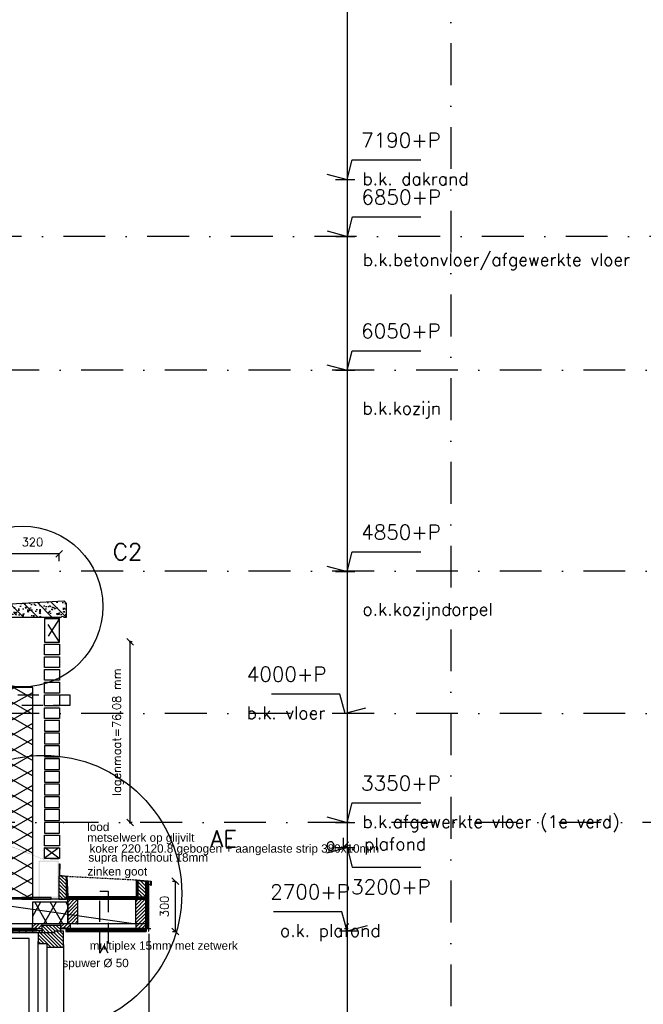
# Model space of a CAD drawing. Extents: x 0 to 259347, y 0 to 198427.
# Tile 50 of 54: x 136779 to 140505, y 94709 to 100590. Entities that reach past the tile are written whole.
import ezdxf
from ezdxf.enums import TextEntityAlignment as Align

# ---------------------------------------------------------------- set-up
doc = ezdxf.new("R2010")
doc.units = 0
doc.header["$LTSCALE"] = 20
doc.header["$MEASUREMENT"] = 0
doc.header["$PDSIZE"] = -1
for name, pattern in [('DASHDOT', [25, 12.5, -6.25, 0, -6.25]), ('DD1', [2.66667, 1.66667, -0.5, 0, -0.5]), ('HIDDEN', [9.375, 6.25, -3.125]), ('HIDDENX2', [0.75, 0.5, -0.25])]:
    doc.linetypes.add(name, pattern=pattern)
doc.layers.get('0').update_dxf_attribs({"linetype": 'CONTINUOUS'})
doc.layers.get('DEFPOINTS').update_dxf_attribs({"linetype": 'CONTINUOUS'})
for name, color, linetype in [('_DETAILNUMMERS', 4, 'CONTINUOUS'), ('_DETAILNUMMERSTEKST', 4, 'CONTINUOUS'), ('A--01A1_ACEER', 1, 'CONTINUOUS'), ('A--A21--_F-23-', 9, 'CONTINUOUS'), ('A--A25--_F--3-', 9, 'CONTINUOUS'), ('A--A26--_F--3-', 9, 'CONTINUOUS'), ('A--A35--_F--3-', 9, 'CONTINUOUS'), ('A--A42--_F--3-', 9, 'CONTINUOUS'), ('A--L$7A-_STRAMIEN', 1, 'DASHDOT'), ('A--L21--', 3, 'CONTINUOUS'), ('A--L21--_F-23-', 4, 'CONTINUOUS'), ('A--L21D4_BUITENWAND', 4, 'CONTINUOUS'), ('A--L21DC1_BUITENWAND', 1, 'HIDDEN'), ('A--L25--', 7, 'CONTINUOUS'), ('A--L25--_F-23-', 7, 'CONTINUOUS'), ('A--L26--_F--3-', 7, 'CONTINUOUS'), ('A--L28--', 7, 'CONTINUOUS'), ('A--L28DC1_CONSTR', 1, 'HIDDENX2'), ('A--L31--_F--3-', 7, 'CONTINUOUS'), ('A--L31D1_BUITENKOZIJN', 1, 'CONTINUOUS'), ('A--L42--', 7, 'CONTINUOUS'), ('A--L42--_F--3-', 7, 'CONTINUOUS'), ('A--M$1A-_F123-', 1, 'CONTINUOUS'), ('A--M01A1_MAATVOERING', 1, 'CONTINUOUS'), ('A--M01B1_HOOGTE_MAATV', 1, 'CONTINUOUS'), ('A--T$1A-_F123_20', 1, 'CONTINUOUS'), ('A--T01B2_HOOGTE_MAATV', 2, 'CONTINUOUS'), ('A--T01B3_HOOGTE_MAATV', 3, 'CONTINUOUS'), ('STRAMIEN', 8, 'DD1'), ('X--LR---_CP', 7, 'CONTINUOUS')]:
    doc.layers.add(name, color=color, linetype=linetype)
doc.styles.add('ALFA-0_25', font='ROMANS')
doc.styles.add('EB1', font='ARIAL.TTF')
doc.styles.add('EB2', font='ARIAL.TTF')
doc.styles.add('HIEMSTRA', font='romans.shx')
doc.styles.add('HOOGTEXT', font='ROMANS.shx', dxfattribs={"height": 2.5})
doc.dimstyles.get("Standard").update_dxf_attribs({"dimscale": 40, "dimtxt": 2.5, "dimasz": 2, "dimexe": 0.3, "dimexo": 0.3, "dimgap": 2, "dimtad": 1, "dimdec": 0, "dimzin": 0, "dimdsep": 46, "dimtxsty": 'HIEMSTRA', "dimblk1": 'OBLIQUE', "dimblk2": 'OBLIQUE', "dimsah": 1, "dimcen": 0.09, "dimdle": 0.3, "dimclrd": 1, "dimclre": 1, "dimclrt": 3, "dimadec": 0, "dimazin": 0, "dimtfac": 1, "dimtdec": 4, "dimtix": 1, "dimtmove": 2, "dimatfit": 3, "dimldrblk": 'OBLIQUE', "dimfxl": 0, "dimtvp": 625, "dimtolj": 1, "dimtzin": 0, "dimarcsym": 0})
doc.dimstyles.new('STANDARD$0', dxfattribs={"dimscale": 50, "dimtxt": 2.5, "dimasz": 2, "dimexe": 2, "dimexo": 0, "dimgap": 2, "dimtad": 1, "dimdec": 0, "dimzin": 0, "dimdsep": 46, "dimtxsty": 'ALFA-0_25', "dimblk1": 'OBLIQUE', "dimblk2": 'OBLIQUE', "dimsah": 1, "dimcen": -3, "dimdle": 2, "dimclrd": 1, "dimclre": 1, "dimclrt": 2, "dimadec": 0, "dimazin": 0, "dimtfac": 0.666667, "dimtofl": 0, "dimtmove": 2, "dimatfit": 3, "dimldrblk": 'OBLIQUE', "dimfxl": 0, "dimtvp": 0.833333, "dimtolj": 1, "dimtzin": 0, "dimarcsym": 0})

# ---------------------------------------------------------------- blocks, each defined once
blk = doc.blocks.new('HOOGTEP')
at = {"layer": 'A--M01A1_MAATVOERING'}
for p, q in [((0, 0), (0.62, 2.33)), ((0.62, 2.33), (8.79, 2.33)), ((-2.41, 0.65), (0, 0))]:
    blk.add_line(p, q, dxfattribs=at)
at = {"layer": 'A--M01B1_HOOGTE_MAATV'}
blk.add_line((-1.38, 0), (0.91, 0), dxfattribs=at)
at = {"layer": 'A--T01B2_HOOGTE_MAATV', "style": 'HOOGTEXT', "flags": 4}
blk.add_attdef('TEKST', (1.84, -0.67), '', height=1.5, dxfattribs=at)
at = {"layer": 'A--T01B3_HOOGTE_MAATV', "style": 'HOOGTEXT', "flags": 4}
blk.add_attdef('HOOGTE', (1.67, 3.82), '', height=1.75, dxfattribs=at)
blk = doc.blocks.new('Q020300-')
at = {"layer": 'A--A25--_F--3-'}
h = blk.add_hatch(dxfattribs=at)
h.set_pattern_fill('ALFALINE', color=256, scale=15, style=0, pattern_type=2)
h.set_pattern_definition([(45, (0, 0), (-10.6066, 10.6066), [])])
h.paths.add_polyline_path([(0, 0), (0, 146), (59, 146), (59, 0)])
at = {"layer": 'A--L25--_F-23-', "color": 2, "linetype": 'Continuous'}
blk.add_lwpolyline([(0, 0), (0, 146), (59, 146), (59, 0)], close=True, dxfattribs=at)
at = {"layer": 'X--LR---_CP'}
for p in [(0, 0), (0, 0), (59, 0)]:
    blk.add_point(p, dxfattribs=at)
blk = doc.blocks.new('*U644')
at = {"layer": 'A--A42--_F--3-', "linetype": 'Continuous'}
h = blk.add_hatch(dxfattribs=at)
h.set_pattern_fill('ALFALINE', color=256, scale=4, angle=225, style=0)
h.set_pattern_definition([(270, (0, 0), (4, -9e-16), [])])
h.paths.add_polyline_path([(0, 0), (-7.5, 0), (-7.5, 278.7), (0, 278.7), (7.5, 278.7), (7.5, 0)])
at = {"layer": 'A--L42--_F--3-', "color": 3, "linetype": 'Continuous'}
for points in [[(0, 0), (-7.5, 0), (-7.5, 278.7), (0, 278.7)], [(0, 0), (7.5, 0), (7.5, 278.7), (0, 278.7)]]:
    blk.add_lwpolyline(points, dxfattribs=at)
blk = doc.blocks.new('*U643')
at = {"layer": 'A--A42--_F--3-', "linetype": 'Continuous'}
h = blk.add_hatch(dxfattribs=at)
h.set_pattern_fill('ALFALINE', color=256, scale=4, angle=315, style=0)
h.set_pattern_definition([(360, (0, 0), (1e-13, 4), [])])
h.paths.add_polyline_path([(0, 0), (0, -7.5), (-476, -7.5), (-476, 0), (-476, 7.5), (0, 7.5)])
at = {"layer": 'A--L42--_F--3-', "color": 3, "linetype": 'Continuous'}
for points in [[(0, 0), (0, 7.5), (-476, 7.5), (-476, 0)], [(0, 0), (0, -7.5), (-476, -7.5), (-476, 0)]]:
    blk.add_lwpolyline(points, dxfattribs=at)
blk = doc.blocks.new('*U642')
at = {"layer": 'A--A42--_F--3-', "linetype": 'Continuous'}
h = blk.add_hatch(dxfattribs=at)
h.set_pattern_fill('ALFALINE', color=256, scale=4, angle=495, style=0)
h.set_pattern_definition([(180, (0, 0), (-1e-13, -4), [])])
h.paths.add_polyline_path([(0, 0), (0, 7.5), (465.4, 7.5), (465.4, 0), (465.4, -7.5), (0, -7.5)])
at = {"layer": 'A--L42--_F--3-', "color": 3, "linetype": 'Continuous'}
for points in [[(0, 0), (0, 7.5), (465.4, 7.5), (465.4, 0)], [(0, 0), (0, -7.5), (465.4, -7.5), (465.4, 0)]]:
    blk.add_lwpolyline(points, dxfattribs=at)
blk = doc.blocks.new('_OBLIQUE')
at = {"color": 0, "linetype": 'ByBlock'}
blk.add_line((-0.5, -0.5), (0.5, 0.5), dxfattribs=at)
blk = doc.blocks.new('*D159')
at = {"layer": 'A--M$1A-_F123-', "color": 1, "lineweight": -2}
for p, q in [((137691.4, 95443.9), (137709.1, 95443.9)), ((137709.1, 95443.9), (137709.1, 95144)), ((137691.4, 95144), (137709.1, 95144))]:
    blk.add_line(p, q, dxfattribs=at)
at = {"layer": 'DEFPOINTS', "color": 0}
for p in [(137691.4, 95443.9), (137691.4, 95144), (137709.1, 95144)]:
    blk.add_point(p, dxfattribs=at)
at = {"layer": 'A--M$1A-_F123-', "color": 1, "lineweight": -2, "xscale": 40, "yscale": 40, "zscale": 40}
for p, rotation in [((137709.1, 95443.9), 90), ((137709.1, 95144), 270)]:
    blk.add_blockref('_OBLIQUE', p, dxfattribs=dict(at, rotation=rotation))
at = {"layer": 'A--M$1A-_F123-', "color": 2, "insert": (137644.1, 95294), "char_height": 50, "attachment_point": 5, "rotation": 90, "style": 'ALFA-0_25'}
blk.add_mtext('\\A1;300', dxfattribs=at)
blk = doc.blocks.new('*U637')
at = {"layer": 'A--A42--_F--3-', "linetype": 'Continuous'}
h = blk.add_hatch(dxfattribs=at)
h.set_pattern_fill('ALFALINE', color=256, scale=40, angle=45, style=0)
h.set_pattern_definition([(90, (-136501.642, -95143.773), (-40, 7e-15), [])])
h.paths.add_polyline_path([(0, 0), (-6.3, -6.3), (411.7, -6.3), (411.7, 0), (411.7, 6.2), (6.2, 6.2)])
at = {"layer": 'A--L42--_F--3-', "color": 3, "linetype": 'Continuous'}
for points in [[(6.2, 6.2), (6.2, 6.2), (411.7, 6.2), (411.7, 0)], [(-6.3, -6.3), (-6.3, -6.3), (411.7, -6.3), (411.7, 0)], [(-6.3, -6.3), (-6.3, -6.3), (411.7, -6.3), (411.7, 0)], [(-6.3, -6.3), (-6.3, -6.3), (411.7, -6.3), (411.7, 0)]]:
    blk.add_lwpolyline(points, dxfattribs=at)
blk = doc.blocks.new('*D312')
at = {"layer": 'A--M$1A-_F123-', "color": 1, "linetype": 'Continuous', "lineweight": -2}
for p, q in [((137450.4, 96873.6), (137434.2, 96873.6)), ((137440.2, 95789.9), (137440.2, 96879.6)), ((137450.4, 95795.9), (137434.2, 95795.9))]:
    blk.add_line(p, q, dxfattribs=at)
at = {"layer": 'DEFPOINTS', "color": 0, "linetype": 'Continuous'}
for p in [(137440.2, 96873.6), (137456.4, 96873.6, 0), (137456.4, 95795.9)]:
    blk.add_point(p, dxfattribs=at)
at = {"layer": 'A--M$1A-_F123-', "color": 1, "linetype": 'Continuous', "lineweight": -2, "xscale": 40, "yscale": 40, "zscale": 40}
for p, rotation in [((137440.2, 96873.6), 90), ((137440.2, 95795.9), 270)]:
    blk.add_blockref('_OBLIQUE', p, dxfattribs=dict(at, rotation=rotation))
at = {"layer": 'A--M$1A-_F123-', "color": 3, "linetype": 'Continuous', "insert": (137366.9, 96334.7), "char_height": 50, "attachment_point": 5, "rotation": 90, "style": 'HIEMSTRA'}
blk.add_mtext('\\A1;lagenmaat=76.08 mm', dxfattribs=at)
blk = doc.blocks.new('HOOGTEP1')
at = {"layer": 'A--M01A1_MAATVOERING'}
for p, q in [((-0.62, 2.33), (-8.79, 2.33)), ((0, 0), (-0.62, 2.33)), ((2.41, 0.65), (0, 0))]:
    blk.add_line(p, q, dxfattribs=at)
at = {"layer": 'A--M01B1_HOOGTE_MAATV'}
blk.add_line((1.38, 0), (-0.91, 0), dxfattribs=at)
at = {"layer": 'A--T01B2_HOOGTE_MAATV', "style": 'HOOGTEXT', "flags": 4}
blk.add_attdef('TEKST', text='', height=1.5, dxfattribs=at).set_placement((-1.5, -0.67), align=Align.RIGHT)
at = {"layer": 'A--T01B3_HOOGTE_MAATV', "style": 'HOOGTEXT', "flags": 4}
blk.add_attdef('HOOGTE', text='', height=1.75, dxfattribs=at).set_placement((-1.5, 3.82), align=Align.RIGHT)
blk = doc.blocks.new('*U557')
at = {"layer": 'A--A42--_F--3-', "linetype": 'Continuous'}
h = blk.add_hatch(dxfattribs=at)
h.set_pattern_fill('ALFALINE', color=256, scale=4, angle=315, style=0)
h.set_pattern_definition([(360, (0, 0), (2e-13, 4), [])])
h.paths.add_polyline_path([(0, 0), (0, -7.5), (-373.6, -7.5), (-373.6, 0), (-373.6, 7.5), (0, 7.5)])
at = {"layer": 'A--L42--_F--3-', "color": 3, "linetype": 'Continuous'}
for points in [[(0, 0), (0, 7.5), (-373.6, 7.5), (-373.6, 0)], [(0, 0), (0, -7.5), (-373.6, -7.5), (-373.6, 0)]]:
    blk.add_lwpolyline(points, dxfattribs=at)
blk = doc.blocks.new('*D514')
at = {"layer": 'A--M$1A-_F123-', "color": 1, "lineweight": -2}
for p, q in [((136695.4, 97355.2), (136695.4, 97399.5)), ((137015.4, 97399.5), (136695.4, 97399.5)), ((137015.4, 97355.2), (137015.4, 97399.5))]:
    blk.add_line(p, q, dxfattribs=at)
at = {"layer": 'DEFPOINTS', "color": 0}
for p in [(136695.4, 97399.5), (136695.4, 97355.2), (137015.4, 97355.2)]:
    blk.add_point(p, dxfattribs=at)
at = {"layer": 'A--M$1A-_F123-', "color": 1, "lineweight": -2, "xscale": 40, "yscale": 40, "zscale": 40, "rotation": 180}
blk.add_blockref('_OBLIQUE', (136695.4, 97399.5), dxfattribs=at)
at = {"layer": 'A--M$1A-_F123-', "color": 1, "lineweight": -2, "xscale": 40, "yscale": 40, "zscale": 40}
blk.add_blockref('_OBLIQUE', (137015.4, 97399.5), dxfattribs=at)
at = {"layer": 'A--M$1A-_F123-', "color": 2, "insert": (136855.6, 97469.9), "char_height": 50, "attachment_point": 5, "style": 'ALFA-0_25'}
blk.add_mtext('\\A1;320', dxfattribs=at)

msp = doc.modelspace()

# ---------------------------------------------------------------- hatches: boundary and pattern name
at = {"layer": 'A--A21--_F-23-'}
h = msp.add_hatch(dxfattribs=at)
h.set_pattern_fill('ALFAISO', color=256, scale=80, angle=270, style=0, pattern_type=2)
h.set_pattern_definition([(330, (124425.18, 94382.96), (40, 69.28203), []), (30, (124425.18, 94382.96), (-40, 69.28203), [])])
h.paths.add_polyline_path([(136857.3, 95346.5), (136857.3, 96103.4), (136857.3, 96601.7), (136727.3, 96601.7), (136727.3, 95346.5)])
h = msp.add_hatch(dxfattribs=at)
h.set_pattern_fill('ALFAISO', color=256, scale=80, angle=360, style=0, pattern_type=2)
h.set_pattern_definition([(120, (134255.03, 82888.43), (69.28203, 40), []), (60, (134255.03, 82888.43), (69.28203, -40), [])])
h.paths.add_polyline_path([(136857.3, 95320.5), (137066.5, 95320.5), (137066.5, 95190.5), (136857.3, 95190.5)])
at = {"layer": 'A--A25--_F--3-'}
h = msp.add_hatch(dxfattribs=at)
h.set_pattern_fill('ALFALINE', color=256, scale=15, style=0, pattern_type=2)
h.set_pattern_definition([(135, (137058.637, 95380.549), (10.6066, 10.6066), [])])
h.paths.add_polyline_path([(137058.6, 95336.5), (137058.6, 95472.5), (137012.6, 95473.7), (137012.6, 95336.5)])
h = msp.add_hatch(dxfattribs=at)
h.set_pattern_fill('ALFALINE', color=256, scale=15, style=0, pattern_type=2)
h.set_pattern_definition([(135, (137531.928, 95351.524), (10.6066, 10.6066), [])])
h.paths.add_polyline_path([(137531.9, 95351.5), (137531.9, 95443.5), (137485.9, 95447.5), (137485.9, 95351.5)])
h = msp.add_hatch(dxfattribs=at)
h.set_pattern_fill('ALFALINE', color=256, scale=15, angle=-90, style=0, pattern_type=2)
h.set_pattern_definition([(45, (136953.358, 95162.527), (10.6066, -10.6066), [])])
h.paths.add_polyline_path([(136854.4, 95162.5), (136913.4, 95162.5), (136913.4, 95190.5), (136854.4, 95190.5)])
h = msp.add_hatch(dxfattribs=at)
h.set_pattern_fill('ALFALINE', color=256, scale=15, angle=-90, style=0, pattern_type=2)
h.set_pattern_definition([(45, (137122.358, 95162.524), (10.6066, -10.6066), [])])
h.paths.add_polyline_path([(137023.4, 95162.5), (137082.4, 95162.5), (137082.4, 95190.5), (137023.4, 95190.5)])
h = msp.add_hatch(dxfattribs=at)
h.set_pattern_fill('ALFALINE', color=256, scale=15, angle=-90, style=0, pattern_type=2)
h.set_pattern_definition([(45, (137571.926, 95162.524), (10.6066, -10.6066), [])])
h.paths.add_polyline_path([(137472.9, 95162.5), (137531.9, 95162.5), (137531.9, 95190.5), (137472.9, 95190.5)])
h = msp.add_hatch(dxfattribs=at)
h.set_pattern_fill('ALFALINE', color=256, scale=15, angle=-90, style=0, pattern_type=2)
h.set_pattern_definition([(45, (137571.926, 95162.524), (10.6066, -10.6066), [])])
h.paths.add_polyline_path([(137472.9, 95162.5), (137531.9, 95162.5), (137531.9, 95190.5), (137472.9, 95190.5)])
at = {"layer": 'A--A26--_F--3-'}
h = msp.add_hatch(dxfattribs=at)
h.set_pattern_fill('ALFABET', color=9, scale=10, style=0, pattern_type=2)
h.set_pattern_definition([(135, (246894.95, -2550), (42.426407, 42.426407), []), (130, (246894.95, -2550), (-71.726018, -6.275213), [7.5, -82.5]), (185, (246894.95, -2550), (13.875133, 75.219213), [6, -66]), (79.5486, (246888.975, -2550.52), (-57.850938, 68.943954), [6.37402, -70.11421]), (133.8158, (246894.95, -2530), (-106.724105, -16.5519), [11.25, -123.75]), (83.3644, (246886.06, -2531.38), (-93.46627, 97.41179), [9.56103, -105.1713]), (188.8158, (246894.95, -2530), (-93.466195, 97.41186), [9, -99]), (159, (246884.95, -2535), (-59.690705, -40.26189), [7.5, -82.5]), (214, (246884.95, -2535), (-24.331533, 72.515005), [6, -66]), (108.5486, (246879.98, -2538.355), (-84.022263, 32.25305), [6.37402, -70.11421]), (142.5, (246894.952, -2550), (-1.2159855, 33.2893854), [0, -65.2, 0, -67, 0, -66.25]), (172.5, (246894.952, -2550), (-26.306954, 39.441171), [0, -38.2, 0, -63.7, 0, -25.25]), (212.5, (246917.252, -2550), (-53.3822436, -2.255487), [0, -25, 0, -78, 0, -103.5]), (222.5, (246927.25, -2550), (-58.318617, 10.010498), [0, -32.5, 0, -51.8, 0, -73.5]), (222.5, (246927.25, -2550), (-58.318617, 10.010498), [0, -32.5, 0, -51.8, 0, -73.5])])
edge = h.paths.add_edge_path()
edge.add_line((136582.3, 97018.9), (136582.3, 97093.9))
edge.add_line((136582.3, 97093.9), (137042.3, 97118.9))
edge.add_line((137042.3, 97118.9), (137057.3, 97103.9))
edge.add_line((137057.3, 97103.9), (137057.3, 97018.9))
edge.add_line((137057.3, 97018.9), (137042.3, 97018.9))
edge.add_arc((137032.3, 97018.9), 10, 360, 540)
edge.add_line((137027.3, 97018.9), (136617.3, 97018.9))
edge.add_arc((136607.3, 97018.9), 10, 360, 540)
edge.add_line((136597.3, 97018.9), (136582.3, 97018.9))
at = {"layer": 'A--A35--_F--3-'}
h = msp.add_hatch(dxfattribs=at)
h.set_pattern_fill('ALFALINE', color=256, scale=15, style=0)
h.set_pattern_definition([(135, (286150.035, -25.787), (10.6066017, 10.6066017), [])])
h.paths.add_polyline_path([(136993.4, 95182.9), (136993.4, 95145.9), (136923.4, 95145.9), (136923.4, 95182.9)])
h.paths.add_polyline_path([(137023.4, 95182.9), (137023.4, 95145.9), (136993.4, 95145.9), (136993.4, 95182.9)])
h.paths.add_polyline_path([(136923.4, 95136.9), (136923.4, 95145.9), (136984.4, 95145.9), (136984.4, 95136.9)])
h.paths.add_polyline_path([(136913.5, 95182.9), (136923.4, 95182.9), (136923.4, 95145.9), (136913.5, 95145.9)])
h.paths.add_polyline_path([(136923.4, 95145.9), (136923.4, 95136.9), (136913.5, 95136.9), (136913.5, 95145.9)])
h = msp.add_hatch(dxfattribs=at)
h.set_pattern_fill('ALFALINE', color=256, scale=15, style=0)
h.set_pattern_definition([(135, (291351.678, -1486.24), (10.6066017, 10.6066017), [])])
h.paths.add_polyline_path([(137040.4, 95123.9), (137040.4, 95050.9), (136995.4, 95050.9), (136995.4, 95145.9), (137025.4, 95145.9), (137025.4, 95145.9), (137040.4, 95145.9)])
h.paths.add_polyline_path([(136941.4, 95050.9), (136941.4, 95071.9), (136925.5, 95071.9), (136925.5, 95136.9), (136986.4, 95136.9), (136986.4, 95145.9), (136995.4, 95145.9), (136995.4, 95050.9)])
h.paths.add_polyline_path([(136915.6, 95136.9), (136925.5, 95136.9), (136925.5, 95071.9), (136915.6, 95071.9)])
h.paths.add_polyline_path([(136890.4, 95136.9), (136915.6, 95136.9), (136915.6, 95071.9), (136890.4, 95071.9)])
at = {"layer": 'A--L25--_F-23-'}
h = msp.add_hatch(color=256, dxfattribs=at)
h.paths.add_polyline_path([(136967.3, 95346.5), (136727.3, 95346.5), (136727.3, 95336.5), (136967.3, 95336.6)])
h.paths.add_polyline_path([(136727.3, 95346.5), (136734.4, 95346.5), (136734.4, 95336.5), (136727.3, 95336.5)])
h.paths.add_polyline_path([(136967.3, 95352.9), (136901.6, 95352.9, -0.414214), (136898.6, 95355.9), (136898.6, 95406.6), (136892.3, 95406.6), (136892.3, 95349.6, 0.414214), (136895.3, 95346.6), (136967.3, 95346.6)])
h.paths.add_polyline_path([(136898.6, 95557.3, -0.414214), (136901.6, 95560.3), (136967.3, 95560.3), (136967.3, 95566.6), (136895.3, 95566.6, 0.414214), (136892.3, 95563.6), (136892.3, 95406.6), (136898.6, 95406.6)])
h.paths.add_polyline_path([(137012.3, 95506), (137012.1, 95506), (137012.3, 95515), (137012.3, 95563.6, 0.414214), (137009.3, 95566.6), (136967.3, 95566.6), (136967.3, 95560.3), (137003, 95560.3, -0.414214), (137006, 95557.3), (137006, 95355.9, -0.414214), (137003, 95352.9), (136967.3, 95352.9), (136967.3, 95346.6), (137009.3, 95346.6, 0.414214), (137012.3, 95349.6)])

# ---------------------------------------------------------------- linework, layer by layer
at = {"layer": '_DETAILNUMMERS'}
for centre, radius in [((136796.8, 97085.3), 479.4), ((136922.6, 95371.1), 824.7)]:
    msp.add_circle(centre, radius, dxfattribs=at)
at = {"layer": 'A--01A1_ACEER'}
for p, q in [((137456.7, 95162.5), (137562.9, 95162.5)), ((137550.4, 95130.6), (137550.4, 92364.7))]:
    msp.add_line(p, q, dxfattribs=at)
at = {"layer": 'A--L$7A-_STRAMIEN', "linetype": 'Continuous'}
msp.add_line((138735.4, 107777.7), (138735.4, 90919), dxfattribs=at)
at = {"layer": 'A--L21--'}
for points in [[(136857.3, 95346.5), (136857.3, 96103.4), (136857.3, 96103.4), (136857.3, 96601.7), (136727.3, 96601.7), (136727.3, 95346.5)], [(136857.3, 95320.5), (136857.3, 95320.5), (136857.3, 95320.5), (137066.5, 95320.5), (137066.5, 95190.5), (136857.3, 95190.5)]]:
    msp.add_lwpolyline(points, close=True, dxfattribs=at)
at = {"layer": 'A--L21--_F-23-'}
for points in [[(137061, 95474.2), (137066, 95354.1), (137477.4, 95354.1), (137477.4, 95452.8), (137565.4, 95445.1), (137565.4, 95419.2), (137555.4, 95425), (137555.4, 95427.3), (137563.4, 95422.7), (137563.4, 95443.2), (137479.4, 95450.6), (137479.4, 95352.1), (137064, 95352.1), (137059, 95472.3), (137016.2, 95479.4), (137016.2, 95548.6), (137018.2, 95548.6), (137017.9, 95481.4)], [(137550.4, 95145.9), (137550.4, 95442.4), (137549.4, 95442.5), (137549.4, 95145.9)], [(137546.9, 95163.3), (137534.4, 95163.3), (137534.4, 95145), (137056.4, 95145), (137056.4, 95163.2), (137023.4, 95163.2), (137023.4, 95144.2), (137024.4, 95144.2), (137024.4, 95162.2), (137055.4, 95162.2), (137055.4, 95144), (137535.4, 95144), (137535.4, 95162.3), (137546.9, 95162.3)]]:
    msp.add_lwpolyline(points, close=True, dxfattribs=at)
at = {"layer": 'A--L21D4_BUITENWAND'}
for points in [[(136927.3, 96873), (137017.3, 96873), (137017.3, 97012.8), (136927.3, 97012.8)], [(136927.3, 96873), (137017.3, 96873), (137017.3, 97012.8), (136927.3, 97012.8)], [(137017.3, 95795.6), (136927.3, 95795.6), (136927.3, 95731.5), (137017.3, 95731.5)], [(137017.3, 95655.4), (136927.3, 95655.4), (136927.3, 95719.5), (137017.3, 95719.5)], [(137017.3, 95579.2), (136927.3, 95579.2), (136927.3, 95643.4), (137017.3, 95643.4)]]:
    msp.add_lwpolyline(points, close=True, dxfattribs=at)
at = {"layer": 'A--L21D4_BUITENWAND', "elevation": 0}
for points in [[(137017.3, 96796.9), (136927.3, 96796.9), (136927.3, 96861), (137017.3, 96861)], [(137017.3, 96720.8), (136927.3, 96720.8), (136927.3, 96784.9), (137017.3, 96784.9)], [(137017.3, 96644.7), (136927.3, 96644.7), (136927.3, 96708.9), (137017.3, 96708.9)], [(137017.3, 96568.6), (136927.3, 96568.6), (136927.3, 96632.8), (137017.3, 96632.8)], [(137017.3, 96492.6), (136927.3, 96492.6), (136927.3, 96556.7), (137017.3, 96556.7)], [(137017.3, 96416.5), (136927.3, 96416.5), (136927.3, 96480.6), (137017.3, 96480.6)], [(137017.3, 96404.5), (136927.3, 96404.5), (136927.3, 96340.4), (137017.3, 96340.4)], [(137017.3, 96328.5), (136927.3, 96328.5), (136927.3, 96264.3), (137017.3, 96264.3)], [(137017.3, 96252.4), (136927.3, 96252.4), (136927.3, 96188.2), (137017.3, 96188.2)], [(137017.3, 96176.3), (136927.3, 96176.3), (136927.3, 96112.2), (137017.3, 96112.2)], [(137017.3, 96100.2), (136927.3, 96100.2), (136927.3, 96036.1), (137017.3, 96036.1)], [(137017.3, 96024.1), (136927.3, 96024.1), (136927.3, 95960), (137017.3, 95960)], [(137017.3, 95948.1), (136927.3, 95948.1), (136927.3, 95883.9), (137017.3, 95883.9)], [(137017.3, 95872), (136927.3, 95872), (136927.3, 95807.8), (137017.3, 95807.8)]]:
    msp.add_lwpolyline(points, close=True, dxfattribs=at)
at = {"layer": 'A--L21DC1_BUITENWAND'}
for p, q in [((136927.3, 95583.7), (137012.3, 95645.9)), ((137012.3, 95582.9), (136927.3, 95645.9))]:
    msp.add_line(p, q, dxfattribs=at)
for points in [[(137017.3, 96873), (136927.3, 97012.8), (137017.3, 97012.8), (136927.3, 96873)], [(137017.3, 96873), (136927.3, 97012.8), (137017.3, 97012.8), (136927.3, 96873)], [(137080.9, 96495.8), (137080.9, 96555.8), (136477.3, 96555.8), (136478.5, 96743.1), (136417.3, 96743.1), (136417.3, 96495.8)], [(137258.8, 95014.3), (137258.8, 95014.3), (137258.8, 95014.3), (137258.8, 95384.2), (137308.8, 95384.2), (137308.8, 95014.3), (137283.8, 95060.9), (137283.8, 95060.9)]]:
    msp.add_lwpolyline(points, close=True, dxfattribs=at)
at = {"layer": 'A--L25--_F-23-', "color": 2, "linetype": 'Continuous'}
for p, q in [((137066.5, 95336.5), (136627.3, 95336.5)), ((137472.9, 95190.5), (136613.9, 95190.5))]:
    msp.add_line(p, q, dxfattribs=at)
for points in [[(137058.6, 95336.5), (137058.6, 95472.5), (137012.6, 95473.7), (137012.6, 95336.5)], [(137531.9, 95351.5), (137531.9, 95443.5), (137485.9, 95447.5), (137485.9, 95351.5)], [(136854.4, 95162.5), (136913.4, 95162.5), (136913.4, 95190.5), (136854.4, 95190.5)], [(137023.4, 95162.5), (137082.4, 95162.5), (137082.4, 95190.5), (137023.4, 95190.5)], [(137472.9, 95162.5), (137531.9, 95162.5), (137531.9, 95190.5), (137472.9, 95190.5)], [(137472.9, 95162.5), (137531.9, 95162.5), (137531.9, 95190.5), (137472.9, 95190.5)]]:
    msp.add_lwpolyline(points, close=True, dxfattribs=at)
at = {"layer": 'A--L25--_F-23-', "color": 8}
msp.add_lwpolyline([(136836, 94162.1), (136836, 95103.3), (136686, 95103.3), (136686, 94162.1)], dxfattribs=at)
at = {"layer": 'A--L26--_F--3-', "color": 4, "linetype": 'Continuous'}
msp.add_lwpolyline([(136582.3, 97018.9), (136582.3, 97093.9), (137042.3, 97118.9), (137057.3, 97103.9), (137057.3, 97018.9), (137042.3, 97018.9, 1), (137027.3, 97018.9), (136617.3, 97018.9, 1), (136597.3, 97018.9)], format="xyb", close=True, dxfattribs=at)
at = {"layer": 'A--L28--', "color": 4}
msp.add_lwpolyline([(136967.3, 95346.5), (136792.5, 95346.5), (136792.5, 95336.5), (136967.3, 95336.6), (136967.3, 95346.6)], dxfattribs=at)
at = {"layer": 'A--L28DC1_CONSTR', "color": 4, "const_width": 1}
for points in [[(136972.3, 95572.6), (136927.3, 95573), (136726.4, 95652.9), (136727.3, 96445.9), (136680, 96445.9)], [(137016.1, 95515.7), (137016.3, 95538), (137014.3, 95540.6), (137014.3, 95572.6), (136972.3, 95572.6)]]:
    msp.add_lwpolyline(points, dxfattribs=at)
at = {"layer": 'A--L28DC1_CONSTR'}
msp.add_lwpolyline([(137061, 95474.2), (137477.4, 95452.8)], dxfattribs=at)
at = {"layer": 'A--L31--_F--3-', "color": 2, "linetype": 'Continuous'}
for points in [[(136913.4, 95136.9), (136913.4, 95182.9), (137023.4, 95182.9), (137023.4, 95145.9), (136986.2, 95145.9), (136986.2, 95136.9)], [(136890.4, 95136.9), (136890.4, 95071.9), (136941.4, 95071.9), (136941.4, 95050.9), (137040.4, 95050.9), (137040.4, 95123.9), (137040.4, 95145.9), (137025.4, 95145.9), (136986.4, 95145.9), (136986.4, 95136.9)]]:
    msp.add_lwpolyline(points, close=True, dxfattribs=at)
at = {"layer": 'A--L31D1_BUITENKOZIJN'}
for p, q in [((136517.9, 95326.5), (137472.9, 95190.5)), ((136941.4, 95063.8), (136941.4, 92525.1))]:
    msp.add_line(p, q, dxfattribs=at)
for points in [[(136890.4, 92475.9), (136890.4, 95084.8)], [(137040.4, 95063.8), (137040.4, 92446.1)]]:
    msp.add_lwpolyline(points, dxfattribs=at)
at = {"layer": 'STRAMIEN', "linetype": 'DASHDOT'}
for p, q in [((139355, 109950.7), (139355, 89807.9)), ((145792.4, 99295.9), (108470.4, 99295.9)), ((145898.3, 98497.4), (127821.9, 98497.4)), ((145898.3, 97295.9), (122465.5, 97295.9)), ((145898.3, 96445.9), (124613.7, 96445.9)), ((145751.5, 95795.9), (108470.4, 95795.9))]:
    msp.add_line(p, q, dxfattribs=at)
at = {"layer": 'X--LR---_CP'}
msp.add_point((137041.3, 95795.9), dxfattribs=at)

# ---------------------------------------------------------------- block references
at = {"xscale": 50, "yscale": 50, "zscale": 50}
msp.add_blockref('HOOGTEP', (138735.4, 99635.7), dxfattribs=at).add_auto_attribs({'TEKST': 'b.k. dakrand', 'HOOGTE': '7190+P'})
at = {"color": 3}
ref = msp.add_blockref('HOOGTEP', (138736.8, 99295.9), dxfattribs=dict(at, xscale=50, yscale=50, zscale=50))
ref.add_attrib('TEKST', 'b.k.betonvloer/afgewerkte vloer', (138828.8, 99119), dxfattribs={"layer": 'A--T01B2_HOOGTE_MAATV', "height": 75, "style": 'HOOGTEXT', "flags": 4})
ref.add_attrib('HOOGTE', '6850+P', (138820.5, 99486.9), dxfattribs={"layer": 'A--T01B3_HOOGTE_MAATV', "height": 87.5, "style": 'HOOGTEXT', "flags": 4})
ref = msp.add_blockref('HOOGTEP', (138735.4, 98495.9), dxfattribs=dict(at, xscale=50, yscale=50))
ref.add_attrib('TEKST', 'b.k.kozijn', (138827.4, 98232.5), dxfattribs={"layer": 'A--T01B2_HOOGTE_MAATV', "height": 75, "style": 'HOOGTEXT', "flags": 4})
ref.add_attrib('HOOGTE', '6050+P', (138819.1, 98686.9), dxfattribs={"layer": 'A--T01B3_HOOGTE_MAATV', "height": 87.5, "style": 'HOOGTEXT', "flags": 4})
ref = msp.add_blockref('HOOGTEP', (138735.4, 97294.4), dxfattribs=dict(at, xscale=50, yscale=50))
ref.add_attrib('TEKST', 'o.k.kozijndorpel', (138827.4, 97031), dxfattribs={"layer": 'A--T01B2_HOOGTE_MAATV', "height": 75, "style": 'HOOGTEXT', "flags": 4})
ref.add_attrib('HOOGTE', '4850+P', (138819.1, 97485.4), dxfattribs={"layer": 'A--T01B3_HOOGTE_MAATV', "height": 87.5, "style": 'HOOGTEXT', "flags": 4})
ref = msp.add_blockref('HOOGTEP', (138723.8, 96445.9), dxfattribs=dict(at, xscale=-50, yscale=50))
ref.add_attrib('TEKST', 'b.k. vloer', (138135.3, 96412.3), dxfattribs={"layer": 'A--T01B2_HOOGTE_MAATV', "height": 75, "style": 'HOOGTEXT', "flags": 4})
ref.add_attrib('HOOGTE', '4000+P', (138136, 96636.9), dxfattribs={"layer": 'A--T01B3_HOOGTE_MAATV', "height": 87.5, "style": 'HOOGTEXT', "flags": 4})
at = {"color": 3, "xscale": 50, "yscale": 50, "zscale": 50}
msp.add_blockref('HOOGTEP', (138735.4, 95795.9), dxfattribs=at).add_auto_attribs({'TEKST': 'b.k.afgewerkte vloer (1e verd)', 'HOOGTE': '3350+P'})
ref = msp.add_blockref('HOOGTEP1', (138735.4, 95645.9), dxfattribs=dict(xscale=50, yscale=50, zscale=50, rotation=180))
ref.add_attrib('TEKST', 'o.k. plafond', dxfattribs={"layer": 'A--T01B2_HOOGTE_MAATV', "height": 75, "style": 'HOOGTEXT', "flags": 4}).set_placement((139206.9, 95629.5), align=Align.RIGHT)
ref.add_attrib('HOOGTE', '3200+P', dxfattribs={"layer": 'A--T01B3_HOOGTE_MAATV', "height": 87.5, "style": 'HOOGTEXT', "flags": 4}).set_placement((139235.4, 95367.4), align=Align.RIGHT)
ref = msp.add_blockref('HOOGTEP1', (138735.4, 95145.9), dxfattribs=dict(xscale=50, yscale=50, zscale=50))
ref.add_attrib('TEKST', 'o.k. plafond', dxfattribs={"layer": 'A--T01B2_HOOGTE_MAATV', "height": 75, "style": 'HOOGTEXT', "flags": 4}).set_placement((138935.4, 95112.3), align=Align.RIGHT)
ref.add_attrib('HOOGTE', '2700+P', dxfattribs={"layer": 'A--T01B3_HOOGTE_MAATV', "height": 87.5, "style": 'HOOGTEXT', "flags": 4}).set_placement((138752.1, 95336.9), align=Align.RIGHT)
at = {"layer": 'A--L25--'}
for p in [(137066.5, 95190.5), (137472.9, 95190.5)]:
    msp.add_blockref('Q020300-', p, dxfattribs=at)
at = {"layer": 'A--L42--'}
for name, p in [('*U644', (137539.4, 95165.9)), ('*U642', (137066.5, 95344)), ('*U637', (136501.6, 95143.8)), ('*U557', (136881.5, 95155)), ('*U643', (137533.4, 95155))]:
    msp.add_blockref(name, p, dxfattribs=at)

# ---------------------------------------------------------------- texts
at = {"layer": '_DETAILNUMMERSTEKST', "style": 'HIEMSTRA'}
for s, p in [('C2', (137335.7, 97362.3)), ('AE', (137919, 95648.1))]:
    msp.add_text(s, height=100, dxfattribs=at).set_placement(p)
at = {"layer": 'A--T$1A-_F123_20'}
for s, style, p in [('lood', 'EB1', (137182.7, 95743.9)), ('metselwerk op glijvilt', 'EB1', (137182.7, 95680.2)), ('koker 220.120.8 gebogen + aangelaste strip 380x10mm', 'EB1', (137196.3, 95615)), ('supra hechthout 18mm', 'EB2', (137190.1, 95561.6)), ('zinken goot', 'EB1', (137184, 95478.3, 1)), (' multiplex 15mm met zetwerk', 'EB1', (137178.1, 95035.2, 1)), ('spuwer %%c 50', 'EB1', (137034.7, 94931.2, 1))]:
    msp.add_text(s, height=50, dxfattribs=dict(at, style=style)).set_placement(p)

# ---------------------------------------------------------------- dimensions: what is measured, and where the dimension line sits
at = {"layer": 'A--M$1A-_F123-'}
dim = msp.add_linear_dim(base=(136695.4, 97399.5), p1=(137015.4, 97355.2), p2=(136695.4, 97355.2), dimstyle='STANDARD$0', override={"dimscale": 20, "dimexe": 0, "dimcen": 0, "dimdle": 0, "dimtfac": 0.75, "dimtvp": 1.5}, dxfattribs=at)
dim.commit()
dim.dimension.update_dxf_attribs({"geometry": '*D514', "text_midpoint": (136855.6, 97469.9), "dimtype": 160})
at = {"layer": 'A--M$1A-_F123-', "linetype": 'Continuous'}
dim = msp.add_linear_dim(base=(137440.2, 96873.6, 0), p1=(137456.4, 95795.9, 0), p2=(137456.4, 96873.6), angle=270, text='lagenmaat=76.08 mm', dimstyle='Standard', override={"dimscale": 20}, dxfattribs=at)
dim.commit()
dim.dimension.update_dxf_attribs({"geometry": '*D312', "text_midpoint": (137366.9, 96334.7, 0)})
at = {"layer": 'A--M$1A-_F123-'}
dim = msp.add_linear_dim(base=(137709.1, 95144), p1=(137691.4, 95443.9), p2=(137691.4, 95144), angle=270, dimstyle='STANDARD$0', override={"dimscale": 20, "dimexe": 0, "dimexo": 0, "dimcen": 0, "dimdle": 0, "dimclrt": 2, "dimtfac": 0.75, "dimtvp": 1.5}, dxfattribs=at)
dim.commit()
dim.dimension.update_dxf_attribs({"geometry": '*D159', "text_midpoint": (137644.1, 95294)})

doc.saveas('drawing.dxf')
